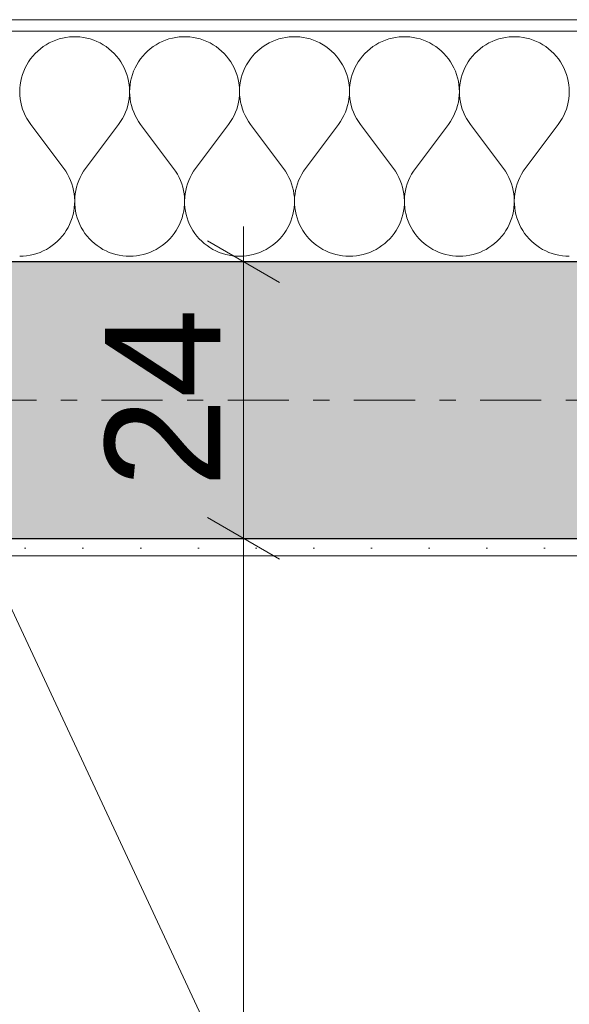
# Model space of a CAD drawing. Extents: x 100 to 2982, y 37 to 2050.
# Tile 101 of 130: x 1293 to 1341, y 1737 to 1823. Entities that reach past the tile are written whole.
import ezdxf
from ezdxf.xclip import XClip

# ---------------------------------------------------------------- set-up
doc = ezdxf.new("R2010")
doc.units = 0
doc.header["$MEASUREMENT"] = 0
doc.header["$XCLIPFRAME"] = 0
doc.linetypes.add('Przerywana podwójnie', pattern=[54.680554, 26.458333, -10.583333, 7.055556, -10.583333])
for name, color, linetype in [('299-A Wymiary Opisy', 7, 'Continuous'), ('330-W Wyposażenie', 7, 'Continuous'), ('410-K Osie', 7, 'Continuous'), ('420-K Ściany', 7, 'Continuous'), ('820-G Rysunki Obrazki', 7, 'Continuous')]:
    doc.layers.add(name, color=color, linetype=linetype)
doc.styles.add('STYL_AUTOMATYCZNY_7', font='arial.ttf')
pattern_1 = [(0, (-18316.349, -206.5255), (0, 8.660254), [0, -5]), (0, (-18313.849, -202.195), (0, 8.660254), [0, -5])]

# ---------------------------------------------------------------- blocks, each defined once
blk = doc.blocks.new('*X24')
at = {"layer": '420-K Ściany', "color": 174, "linetype": 'Continuous', "lineweight": 5, "ltscale": 0.2}
for p, q in [((1297.479, 1821.011), (1297.176, 1820.972)), ((1297.784, 1821.03), (1297.479, 1821.011)), ((1298.09, 1821.03), (1297.784, 1821.03)), ((1298.395, 1821.011), (1298.09, 1821.03)), ((1298.698, 1820.972), (1298.395, 1821.011)), ((1307.003, 1821.011), (1306.7, 1820.972)), ((1307.308, 1821.03), (1307.003, 1821.011)), ((1307.613, 1821.03), (1307.308, 1821.03)), ((1307.918, 1821.011), (1307.613, 1821.03)), ((1308.221, 1820.972), (1307.918, 1821.011)), ((1316.527, 1821.011), (1316.224, 1820.972)), ((1316.832, 1821.03), (1316.527, 1821.011)), ((1317.137, 1821.03), (1316.832, 1821.03)), ((1317.442, 1821.011), (1317.137, 1821.03)), ((1317.745, 1820.972), (1317.442, 1821.011)), ((1326.051, 1821.011), (1325.747, 1820.972)), ((1326.355, 1821.03), (1326.051, 1821.011)), ((1326.661, 1821.03), (1326.355, 1821.03)), ((1326.966, 1821.011), (1326.661, 1821.03)), ((1327.269, 1820.972), (1326.966, 1821.011)), ((1335.574, 1821.011), (1335.271, 1820.972)), ((1335.879, 1821.03), (1335.574, 1821.011)), ((1336.185, 1821.03), (1335.879, 1821.03)), ((1336.49, 1821.011), (1336.185, 1821.03)), ((1336.793, 1820.972), (1336.49, 1821.011)), ((1295.21, 1820.175), (1294.965, 1819.992)), ((1295.466, 1820.341), (1295.21, 1820.175)), ((1295.732, 1820.492), (1295.466, 1820.341)), ((1296.007, 1820.624), (1295.732, 1820.492)), ((1296.291, 1820.739), (1296.007, 1820.624)), ((1296.581, 1820.835), (1296.291, 1820.739)), ((1296.876, 1820.913), (1296.581, 1820.835)), ((1297.176, 1820.972), (1296.876, 1820.913)), ((1298.998, 1820.913), (1298.698, 1820.972)), ((1299.293, 1820.835), (1298.998, 1820.913)), ((1299.583, 1820.739), (1299.293, 1820.835)), ((1299.866, 1820.624), (1299.583, 1820.739)), ((1300.142, 1820.492), (1299.866, 1820.624)), ((1300.408, 1820.341), (1300.142, 1820.492)), ((1300.664, 1820.175), (1300.408, 1820.341)), ((1300.909, 1819.992), (1300.664, 1820.175)), ((1304.734, 1820.175), (1304.489, 1819.992)), ((1304.99, 1820.341), (1304.734, 1820.175)), ((1305.256, 1820.492), (1304.99, 1820.341)), ((1305.531, 1820.624), (1305.256, 1820.492)), ((1305.814, 1820.739), (1305.531, 1820.624)), ((1306.104, 1820.835), (1305.814, 1820.739)), ((1306.4, 1820.913), (1306.104, 1820.835)), ((1306.7, 1820.972), (1306.4, 1820.913)), ((1308.521, 1820.913), (1308.221, 1820.972)), ((1308.817, 1820.835), (1308.521, 1820.913)), ((1309.107, 1820.739), (1308.817, 1820.835)), ((1309.39, 1820.624), (1309.107, 1820.739)), ((1309.665, 1820.492), (1309.39, 1820.624)), ((1309.932, 1820.341), (1309.665, 1820.492)), ((1310.188, 1820.175), (1309.932, 1820.341)), ((1310.432, 1819.992), (1310.188, 1820.175)), ((1314.258, 1820.175), (1314.013, 1819.992)), ((1314.514, 1820.341), (1314.258, 1820.175)), ((1314.78, 1820.492), (1314.514, 1820.341)), ((1315.055, 1820.624), (1314.78, 1820.492)), ((1315.338, 1820.739), (1315.055, 1820.624)), ((1315.628, 1820.835), (1315.338, 1820.739)), ((1315.924, 1820.913), (1315.628, 1820.835)), ((1316.224, 1820.972), (1315.924, 1820.913)), ((1318.045, 1820.913), (1317.745, 1820.972)), ((1318.341, 1820.835), (1318.045, 1820.913)), ((1318.631, 1820.739), (1318.341, 1820.835)), ((1318.914, 1820.624), (1318.631, 1820.739)), ((1319.189, 1820.492), (1318.914, 1820.624)), ((1319.455, 1820.341), (1319.189, 1820.492)), ((1319.711, 1820.175), (1319.455, 1820.341)), ((1319.956, 1819.992), (1319.711, 1820.175)), ((1323.781, 1820.175), (1323.537, 1819.992)), ((1324.037, 1820.341), (1323.781, 1820.175)), ((1324.304, 1820.492), (1324.037, 1820.341)), ((1324.579, 1820.624), (1324.304, 1820.492)), ((1324.862, 1820.739), (1324.579, 1820.624)), ((1325.152, 1820.835), (1324.862, 1820.739)), ((1325.448, 1820.913), (1325.152, 1820.835)), ((1325.747, 1820.972), (1325.448, 1820.913)), ((1327.569, 1820.913), (1327.269, 1820.972)), ((1327.865, 1820.835), (1327.569, 1820.913)), ((1328.155, 1820.739), (1327.865, 1820.835)), ((1328.438, 1820.624), (1328.155, 1820.739)), ((1328.713, 1820.492), (1328.438, 1820.624)), ((1328.979, 1820.341), (1328.713, 1820.492)), ((1329.235, 1820.175), (1328.979, 1820.341)), ((1329.48, 1819.992), (1329.235, 1820.175)), ((1333.305, 1820.175), (1333.06, 1819.992)), ((1333.561, 1820.341), (1333.305, 1820.175)), ((1333.827, 1820.492), (1333.561, 1820.341)), ((1334.103, 1820.624), (1333.827, 1820.492)), ((1334.386, 1820.739), (1334.103, 1820.624)), ((1334.676, 1820.835), (1334.386, 1820.739)), ((1334.971, 1820.913), (1334.676, 1820.835)), ((1335.271, 1820.972), (1334.971, 1820.913)), ((1337.093, 1820.913), (1336.793, 1820.972)), ((1337.388, 1820.835), (1337.093, 1820.913)), ((1337.678, 1820.739), (1337.388, 1820.835)), ((1337.962, 1820.624), (1337.678, 1820.739)), ((1338.237, 1820.492), (1337.962, 1820.624)), ((1338.503, 1820.341), (1338.237, 1820.492)), ((1338.759, 1820.175), (1338.503, 1820.341)), ((1339.004, 1819.992), (1338.759, 1820.175)), ((1294.308, 1819.354), (1294.118, 1819.115)), ((1294.513, 1819.581), (1294.308, 1819.354)), ((1294.733, 1819.793), (1294.513, 1819.581)), ((1294.965, 1819.992), (1294.733, 1819.793)), ((1301.141, 1819.793), (1300.909, 1819.992)), ((1301.36, 1819.581), (1301.141, 1819.793)), ((1301.566, 1819.354), (1301.36, 1819.581)), ((1301.756, 1819.115), (1301.566, 1819.354)), ((1303.832, 1819.354), (1303.642, 1819.115)), ((1304.037, 1819.581), (1303.832, 1819.354)), ((1304.256, 1819.793), (1304.037, 1819.581)), ((1304.489, 1819.992), (1304.256, 1819.793)), ((1310.665, 1819.793), (1310.432, 1819.992)), ((1310.884, 1819.581), (1310.665, 1819.793)), ((1311.089, 1819.354), (1310.884, 1819.581)), ((1311.28, 1819.115), (1311.089, 1819.354)), ((1313.356, 1819.354), (1313.165, 1819.115)), ((1313.561, 1819.581), (1313.356, 1819.354)), ((1313.78, 1819.793), (1313.561, 1819.581)), ((1314.013, 1819.992), (1313.78, 1819.793)), ((1320.189, 1819.793), (1319.956, 1819.992)), ((1320.408, 1819.581), (1320.189, 1819.793)), ((1320.613, 1819.354), (1320.408, 1819.581)), ((1320.804, 1819.115), (1320.613, 1819.354)), ((1322.88, 1819.354), (1322.689, 1819.115)), ((1323.085, 1819.581), (1322.88, 1819.354)), ((1323.304, 1819.793), (1323.085, 1819.581)), ((1323.537, 1819.992), (1323.304, 1819.793)), ((1329.712, 1819.793), (1329.48, 1819.992)), ((1329.932, 1819.581), (1329.712, 1819.793)), ((1330.137, 1819.354), (1329.932, 1819.581)), ((1330.327, 1819.115), (1330.137, 1819.354)), ((1332.403, 1819.354), (1332.213, 1819.115)), ((1332.609, 1819.581), (1332.403, 1819.354)), ((1332.828, 1819.793), (1332.609, 1819.581)), ((1333.06, 1819.992), (1332.828, 1819.793)), ((1339.236, 1819.793), (1339.004, 1819.992)), ((1339.456, 1819.581), (1339.236, 1819.793)), ((1339.661, 1819.354), (1339.456, 1819.581)), ((1339.851, 1819.115), (1339.661, 1819.354)), ((1293.785, 1818.603), (1293.644, 1818.332)), ((1293.943, 1818.864), (1293.785, 1818.603)), ((1294.118, 1819.115), (1293.943, 1818.864)), ((1301.931, 1818.864), (1301.756, 1819.115)), ((1302.089, 1818.603), (1301.931, 1818.864)), ((1302.23, 1818.332), (1302.089, 1818.603)), ((1303.309, 1818.603), (1303.168, 1818.332)), ((1303.467, 1818.864), (1303.309, 1818.603)), ((1303.642, 1819.115), (1303.467, 1818.864)), ((1311.454, 1818.864), (1311.28, 1819.115)), ((1311.612, 1818.603), (1311.454, 1818.864)), ((1311.753, 1818.332), (1311.612, 1818.603)), ((1312.833, 1818.603), (1312.692, 1818.332)), ((1312.991, 1818.864), (1312.833, 1818.603)), ((1313.165, 1819.115), (1312.991, 1818.864)), ((1320.978, 1818.864), (1320.804, 1819.115)), ((1321.136, 1818.603), (1320.978, 1818.864)), ((1321.277, 1818.332), (1321.136, 1818.603)), ((1322.357, 1818.603), (1322.215, 1818.332)), ((1322.515, 1818.864), (1322.357, 1818.603)), ((1322.689, 1819.115), (1322.515, 1818.864)), ((1330.502, 1818.864), (1330.327, 1819.115)), ((1330.66, 1818.603), (1330.502, 1818.864)), ((1330.801, 1818.332), (1330.66, 1818.603)), ((1331.88, 1818.603), (1331.739, 1818.332)), ((1332.038, 1818.864), (1331.88, 1818.603)), ((1332.213, 1819.115), (1332.038, 1818.864)), ((1340.026, 1818.864), (1339.851, 1819.115)), ((1340.184, 1818.603), (1340.026, 1818.864)), ((1340.325, 1818.332), (1340.184, 1818.603)), ((1293.416, 1817.765), (1293.329, 1817.472)), ((1293.521, 1818.052), (1293.416, 1817.765)), ((1293.644, 1818.332), (1293.521, 1818.052)), ((1302.353, 1818.052), (1302.23, 1818.332)), ((1302.458, 1817.765), (1302.353, 1818.052)), ((1302.545, 1817.472), (1302.458, 1817.765)), ((1302.939, 1817.765), (1302.853, 1817.472)), ((1303.045, 1818.052), (1302.939, 1817.765)), ((1303.168, 1818.332), (1303.045, 1818.052)), ((1311.877, 1818.052), (1311.753, 1818.332)), ((1311.982, 1817.765), (1311.877, 1818.052)), ((1312.069, 1817.472), (1311.982, 1817.765)), ((1312.463, 1817.765), (1312.377, 1817.472)), ((1312.568, 1818.052), (1312.463, 1817.765)), ((1312.692, 1818.332), (1312.568, 1818.052)), ((1321.401, 1818.052), (1321.277, 1818.332)), ((1321.506, 1817.765), (1321.401, 1818.052)), ((1321.592, 1817.472), (1321.506, 1817.765)), ((1321.987, 1817.765), (1321.9, 1817.472)), ((1322.092, 1818.052), (1321.987, 1817.765)), ((1322.215, 1818.332), (1322.092, 1818.052)), ((1330.924, 1818.052), (1330.801, 1818.332)), ((1331.03, 1817.765), (1330.924, 1818.052)), ((1331.116, 1817.472), (1331.03, 1817.765)), ((1331.511, 1817.765), (1331.424, 1817.472)), ((1331.616, 1818.052), (1331.511, 1817.765)), ((1331.739, 1818.332), (1331.616, 1818.052)), ((1340.448, 1818.052), (1340.325, 1818.332)), ((1340.553, 1817.765), (1340.448, 1818.052)), ((1340.64, 1817.472), (1340.553, 1817.765)), ((1293.213, 1816.872), (1293.184, 1816.568)), ((1293.261, 1817.174), (1293.213, 1816.872)), ((1293.329, 1817.472), (1293.261, 1817.174)), ((1302.612, 1817.174), (1302.545, 1817.472)), ((1302.661, 1816.872), (1302.612, 1817.174)), ((1302.689, 1816.568), (1302.661, 1816.872)), ((1302.737, 1816.872), (1302.708, 1816.568)), ((1302.785, 1817.174), (1302.737, 1816.872)), ((1302.853, 1817.472), (1302.785, 1817.174)), ((1312.136, 1817.174), (1312.069, 1817.472)), ((1312.184, 1816.872), (1312.136, 1817.174)), ((1312.213, 1816.568), (1312.184, 1816.872)), ((1312.261, 1816.872), (1312.232, 1816.568)), ((1312.309, 1817.174), (1312.261, 1816.872)), ((1312.377, 1817.472), (1312.309, 1817.174)), ((1321.66, 1817.174), (1321.592, 1817.472)), ((1321.708, 1816.872), (1321.66, 1817.174)), ((1321.737, 1816.568), (1321.708, 1816.872)), ((1321.785, 1816.872), (1321.756, 1816.568)), ((1321.833, 1817.174), (1321.785, 1816.872)), ((1321.9, 1817.472), (1321.833, 1817.174)), ((1331.184, 1817.174), (1331.116, 1817.472)), ((1331.232, 1816.872), (1331.184, 1817.174)), ((1331.261, 1816.568), (1331.232, 1816.872)), ((1331.308, 1816.872), (1331.279, 1816.568)), ((1331.357, 1817.174), (1331.308, 1816.872)), ((1331.424, 1817.472), (1331.357, 1817.174)), ((1340.708, 1817.174), (1340.64, 1817.472)), ((1340.756, 1816.872), (1340.708, 1817.174)), ((1340.785, 1816.568), (1340.756, 1816.872)), ((1293.184, 1816.568), (1293.175, 1816.263)), ((1293.175, 1816.263), (1293.185, 1815.957)), ((1293.185, 1815.957), (1293.215, 1815.653)), ((1302.659, 1815.653), (1302.688, 1815.957)), ((1302.688, 1815.957), (1302.699, 1816.263)), ((1302.699, 1816.263), (1302.689, 1816.568)), ((1302.708, 1816.568), (1302.699, 1816.263)), ((1302.699, 1816.263), (1302.709, 1815.957)), ((1302.709, 1815.957), (1302.739, 1815.653)), ((1312.182, 1815.653), (1312.212, 1815.957)), ((1312.212, 1815.957), (1312.223, 1816.263)), ((1312.223, 1816.263), (1312.213, 1816.568)), ((1312.232, 1816.568), (1312.223, 1816.263)), ((1312.223, 1816.263), (1312.233, 1815.957)), ((1312.233, 1815.957), (1312.263, 1815.653)), ((1321.706, 1815.653), (1321.736, 1815.957)), ((1321.736, 1815.957), (1321.746, 1816.263)), ((1321.746, 1816.263), (1321.737, 1816.568)), ((1321.756, 1816.568), (1321.746, 1816.263)), ((1321.746, 1816.263), (1321.757, 1815.957)), ((1321.757, 1815.957), (1321.787, 1815.653)), ((1331.23, 1815.653), (1331.26, 1815.957)), ((1331.26, 1815.957), (1331.27, 1816.263)), ((1331.27, 1816.263), (1331.261, 1816.568)), ((1331.279, 1816.568), (1331.27, 1816.263)), ((1331.27, 1816.263), (1331.281, 1815.957)), ((1331.281, 1815.957), (1331.31, 1815.653)), ((1340.754, 1815.653), (1340.784, 1815.957)), ((1340.784, 1815.957), (1340.794, 1816.263)), ((1340.794, 1816.263), (1340.785, 1816.568)), ((1293.215, 1815.653), (1293.264, 1815.352)), ((1293.264, 1815.352), (1293.333, 1815.054)), ((1293.333, 1815.054), (1293.421, 1814.761)), ((1302.453, 1814.761), (1302.541, 1815.054)), ((1302.541, 1815.054), (1302.609, 1815.352)), ((1302.609, 1815.352), (1302.659, 1815.653)), ((1302.739, 1815.653), (1302.788, 1815.352)), ((1302.788, 1815.352), (1302.857, 1815.054)), ((1302.857, 1815.054), (1302.944, 1814.761)), ((1311.977, 1814.761), (1312.064, 1815.054)), ((1312.064, 1815.054), (1312.133, 1815.352)), ((1312.133, 1815.352), (1312.182, 1815.653)), ((1312.263, 1815.653), (1312.312, 1815.352)), ((1312.312, 1815.352), (1312.381, 1815.054)), ((1312.381, 1815.054), (1312.468, 1814.761)), ((1321.501, 1814.761), (1321.588, 1815.054)), ((1321.588, 1815.054), (1321.657, 1815.352)), ((1321.657, 1815.352), (1321.706, 1815.653)), ((1321.787, 1815.653), (1321.836, 1815.352)), ((1321.836, 1815.352), (1321.904, 1815.054)), ((1321.904, 1815.054), (1321.992, 1814.761)), ((1331.025, 1814.761), (1331.112, 1815.054)), ((1331.112, 1815.054), (1331.181, 1815.352)), ((1331.181, 1815.352), (1331.23, 1815.653)), ((1331.31, 1815.653), (1331.36, 1815.352)), ((1331.36, 1815.352), (1331.428, 1815.054)), ((1331.428, 1815.054), (1331.516, 1814.761)), ((1340.548, 1814.761), (1340.636, 1815.054)), ((1340.636, 1815.054), (1340.704, 1815.352)), ((1340.704, 1815.352), (1340.754, 1815.653)), ((1293.421, 1814.761), (1293.527, 1814.475)), ((1293.527, 1814.475), (1293.651, 1814.195)), ((1293.651, 1814.195), (1293.793, 1813.925)), ((1302.081, 1813.925), (1302.223, 1814.195)), ((1302.223, 1814.195), (1302.347, 1814.475)), ((1302.347, 1814.475), (1302.453, 1814.761)), ((1302.944, 1814.761), (1303.051, 1814.475)), ((1303.051, 1814.475), (1303.175, 1814.195)), ((1303.175, 1814.195), (1303.317, 1813.925)), ((1311.605, 1813.925), (1311.747, 1814.195)), ((1311.747, 1814.195), (1311.871, 1814.475)), ((1311.871, 1814.475), (1311.977, 1814.761)), ((1312.468, 1814.761), (1312.574, 1814.475)), ((1312.574, 1814.475), (1312.699, 1814.195)), ((1312.699, 1814.195), (1312.841, 1813.925)), ((1321.128, 1813.925), (1321.27, 1814.195)), ((1321.27, 1814.195), (1321.395, 1814.475)), ((1321.395, 1814.475), (1321.501, 1814.761)), ((1321.992, 1814.761), (1322.098, 1814.475)), ((1322.098, 1814.475), (1322.222, 1814.195)), ((1322.222, 1814.195), (1322.364, 1813.925)), ((1330.652, 1813.925), (1330.794, 1814.195)), ((1330.794, 1814.195), (1330.918, 1814.475)), ((1330.918, 1814.475), (1331.025, 1814.761)), ((1331.516, 1814.761), (1331.622, 1814.475)), ((1331.622, 1814.475), (1331.746, 1814.195)), ((1331.746, 1814.195), (1331.888, 1813.925)), ((1340.176, 1813.925), (1340.318, 1814.195)), ((1340.318, 1814.195), (1340.442, 1814.475)), ((1340.442, 1814.475), (1340.548, 1814.761)), ((1293.793, 1813.925), (1293.952, 1813.664)), ((1293.952, 1813.664), (1294.127, 1813.414)), ((1294.127, 1813.414), (1296.984, 1809.604)), ((1301.746, 1813.414), (1298.889, 1809.604)), ((1301.746, 1813.414), (1301.922, 1813.664)), ((1301.922, 1813.664), (1302.081, 1813.925)), ((1303.317, 1813.925), (1303.476, 1813.664)), ((1303.476, 1813.664), (1303.651, 1813.414)), ((1303.651, 1813.414), (1306.508, 1809.604)), ((1311.27, 1813.414), (1308.413, 1809.604)), ((1311.27, 1813.414), (1311.446, 1813.664)), ((1311.446, 1813.664), (1311.605, 1813.925)), ((1312.841, 1813.925), (1313, 1813.664)), ((1313, 1813.664), (1313.175, 1813.414)), ((1313.175, 1813.414), (1316.032, 1809.604)), ((1320.794, 1813.414), (1317.937, 1809.604)), ((1320.794, 1813.414), (1320.969, 1813.664)), ((1320.969, 1813.664), (1321.128, 1813.925)), ((1322.364, 1813.925), (1322.523, 1813.664)), ((1322.523, 1813.664), (1322.699, 1813.414)), ((1322.699, 1813.414), (1325.556, 1809.604)), ((1330.318, 1813.414), (1327.461, 1809.604)), ((1330.318, 1813.414), (1330.493, 1813.664)), ((1330.493, 1813.664), (1330.652, 1813.925)), ((1331.888, 1813.925), (1332.047, 1813.664)), ((1332.047, 1813.664), (1332.223, 1813.414)), ((1332.223, 1813.414), (1335.08, 1809.604)), ((1339.842, 1813.414), (1336.984, 1809.604)), ((1339.842, 1813.414), (1340.017, 1813.664)), ((1340.017, 1813.664), (1340.176, 1813.925)), ((1297.157, 1809.358), (1296.984, 1809.604)), ((1297.315, 1809.101), (1297.157, 1809.358)), ((1297.455, 1808.834), (1297.315, 1809.101)), ((1298.559, 1809.101), (1298.419, 1808.834)), ((1298.716, 1809.358), (1298.559, 1809.101)), ((1298.889, 1809.604), (1298.716, 1809.358)), ((1306.681, 1809.358), (1306.508, 1809.604)), ((1306.838, 1809.101), (1306.681, 1809.358)), ((1306.979, 1808.834), (1306.838, 1809.101)), ((1308.083, 1809.101), (1307.942, 1808.834)), ((1308.24, 1809.358), (1308.083, 1809.101)), ((1308.413, 1809.604), (1308.24, 1809.358)), ((1316.205, 1809.358), (1316.032, 1809.604)), ((1316.362, 1809.101), (1316.205, 1809.358)), ((1316.503, 1808.834), (1316.362, 1809.101)), ((1317.607, 1809.101), (1317.466, 1808.834)), ((1317.764, 1809.358), (1317.607, 1809.101)), ((1317.937, 1809.604), (1317.764, 1809.358)), ((1325.729, 1809.358), (1325.556, 1809.604)), ((1325.886, 1809.101), (1325.729, 1809.358)), ((1326.027, 1808.834), (1325.886, 1809.101)), ((1327.131, 1809.101), (1326.99, 1808.834)), ((1327.288, 1809.358), (1327.131, 1809.101)), ((1327.461, 1809.604), (1327.288, 1809.358)), ((1335.253, 1809.358), (1335.08, 1809.604)), ((1335.41, 1809.101), (1335.253, 1809.358)), ((1335.55, 1808.834), (1335.41, 1809.101)), ((1336.654, 1809.101), (1336.514, 1808.834)), ((1336.811, 1809.358), (1336.654, 1809.101)), ((1336.984, 1809.604), (1336.811, 1809.358)), ((1297.578, 1808.559), (1297.455, 1808.834)), ((1297.684, 1808.277), (1297.578, 1808.559)), ((1297.772, 1807.989), (1297.684, 1808.277)), ((1298.189, 1808.277), (1298.102, 1807.989)), ((1298.295, 1808.559), (1298.189, 1808.277)), ((1298.419, 1808.834), (1298.295, 1808.559)), ((1307.102, 1808.559), (1306.979, 1808.834)), ((1307.208, 1808.277), (1307.102, 1808.559)), ((1307.296, 1807.989), (1307.208, 1808.277)), ((1307.713, 1808.277), (1307.626, 1807.989)), ((1307.819, 1808.559), (1307.713, 1808.277)), ((1307.942, 1808.834), (1307.819, 1808.559)), ((1316.626, 1808.559), (1316.503, 1808.834)), ((1316.732, 1808.277), (1316.626, 1808.559)), ((1316.82, 1807.989), (1316.732, 1808.277)), ((1317.237, 1808.277), (1317.149, 1807.989)), ((1317.343, 1808.559), (1317.237, 1808.277)), ((1317.466, 1808.834), (1317.343, 1808.559)), ((1326.15, 1808.559), (1326.027, 1808.834)), ((1326.256, 1808.277), (1326.15, 1808.559)), ((1326.343, 1807.989), (1326.256, 1808.277)), ((1326.761, 1808.277), (1326.673, 1807.989)), ((1326.867, 1808.559), (1326.761, 1808.277)), ((1326.99, 1808.834), (1326.867, 1808.559)), ((1335.674, 1808.559), (1335.55, 1808.834)), ((1335.779, 1808.277), (1335.674, 1808.559)), ((1335.867, 1807.989), (1335.779, 1808.277)), ((1336.285, 1808.277), (1336.197, 1807.989)), ((1336.39, 1808.559), (1336.285, 1808.277)), ((1336.514, 1808.834), (1336.39, 1808.559)), ((1297.841, 1807.696), (1297.772, 1807.989)), ((1297.892, 1807.399), (1297.841, 1807.696)), ((1297.924, 1807.1), (1297.892, 1807.399)), ((1297.982, 1807.399), (1297.95, 1807.1)), ((1298.032, 1807.696), (1297.982, 1807.399)), ((1298.102, 1807.989), (1298.032, 1807.696)), ((1307.365, 1807.696), (1307.296, 1807.989)), ((1307.416, 1807.399), (1307.365, 1807.696)), ((1307.448, 1807.1), (1307.416, 1807.399)), ((1307.506, 1807.399), (1307.474, 1807.1)), ((1307.556, 1807.696), (1307.506, 1807.399)), ((1307.626, 1807.989), (1307.556, 1807.696)), ((1316.889, 1807.696), (1316.82, 1807.989)), ((1316.94, 1807.399), (1316.889, 1807.696)), ((1316.971, 1807.1), (1316.94, 1807.399)), ((1317.029, 1807.399), (1316.998, 1807.1)), ((1317.08, 1807.696), (1317.029, 1807.399)), ((1317.149, 1807.989), (1317.08, 1807.696)), ((1326.413, 1807.696), (1326.343, 1807.989)), ((1326.463, 1807.399), (1326.413, 1807.696)), ((1326.495, 1807.1), (1326.463, 1807.399)), ((1326.553, 1807.399), (1326.521, 1807.1)), ((1326.604, 1807.696), (1326.553, 1807.399)), ((1326.673, 1807.989), (1326.604, 1807.696)), ((1335.937, 1807.696), (1335.867, 1807.989)), ((1335.987, 1807.399), (1335.937, 1807.696)), ((1336.019, 1807.1), (1335.987, 1807.399)), ((1336.077, 1807.399), (1336.045, 1807.1)), ((1336.128, 1807.696), (1336.077, 1807.399)), ((1336.197, 1807.989), (1336.128, 1807.696)), ((1297.905, 1806.197), (1297.93, 1806.497)), ((1297.937, 1806.799), (1297.924, 1807.1)), ((1297.93, 1806.497), (1297.937, 1806.799)), ((1297.95, 1807.1), (1297.937, 1806.799)), ((1297.937, 1806.799), (1297.943, 1806.497)), ((1297.943, 1806.497), (1297.969, 1806.197)), ((1307.429, 1806.197), (1307.454, 1806.497)), ((1307.46, 1806.799), (1307.448, 1807.1)), ((1307.454, 1806.497), (1307.46, 1806.799)), ((1307.474, 1807.1), (1307.461, 1806.799)), ((1307.461, 1806.799), (1307.467, 1806.497)), ((1307.467, 1806.497), (1307.492, 1806.197)), ((1316.953, 1806.197), (1316.978, 1806.497)), ((1316.984, 1806.799), (1316.971, 1807.1)), ((1316.978, 1806.497), (1316.984, 1806.799)), ((1316.998, 1807.1), (1316.985, 1806.799)), ((1316.985, 1806.799), (1316.991, 1806.497)), ((1316.991, 1806.497), (1317.016, 1806.197)), ((1326.476, 1806.197), (1326.502, 1806.497)), ((1326.508, 1806.799), (1326.495, 1807.1)), ((1326.502, 1806.497), (1326.508, 1806.799)), ((1326.521, 1807.1), (1326.509, 1806.799)), ((1326.509, 1806.799), (1326.515, 1806.497)), ((1326.515, 1806.497), (1326.54, 1806.197)), ((1336, 1806.197), (1336.026, 1806.497)), ((1336.032, 1806.799), (1336.019, 1807.1)), ((1336.026, 1806.497), (1336.032, 1806.799)), ((1336.045, 1807.1), (1336.032, 1806.799)), ((1336.032, 1806.799), (1336.039, 1806.497)), ((1336.039, 1806.497), (1336.064, 1806.197)), ((1297.798, 1805.605), (1297.861, 1805.899)), ((1297.861, 1805.899), (1297.905, 1806.197)), ((1297.969, 1806.197), (1298.013, 1805.899)), ((1298.013, 1805.899), (1298.076, 1805.605)), ((1307.322, 1805.605), (1307.385, 1805.899)), ((1307.385, 1805.899), (1307.429, 1806.197)), ((1307.492, 1806.197), (1307.537, 1805.899)), ((1307.537, 1805.899), (1307.6, 1805.605)), ((1316.845, 1805.605), (1316.908, 1805.899)), ((1316.908, 1805.899), (1316.953, 1806.197)), ((1317.016, 1806.197), (1317.061, 1805.899)), ((1317.061, 1805.899), (1317.123, 1805.605)), ((1326.369, 1805.605), (1326.432, 1805.899)), ((1326.432, 1805.899), (1326.476, 1806.197)), ((1326.54, 1806.197), (1326.584, 1805.899)), ((1326.584, 1805.899), (1326.647, 1805.605)), ((1335.893, 1805.605), (1335.956, 1805.899)), ((1335.956, 1805.899), (1336, 1806.197)), ((1336.064, 1806.197), (1336.108, 1805.899)), ((1336.108, 1805.899), (1336.171, 1805.605)), ((1297.365, 1804.484), (1297.499, 1804.753)), ((1297.499, 1804.753), (1297.617, 1805.031)), ((1297.617, 1805.031), (1297.716, 1805.315)), ((1297.716, 1805.315), (1297.798, 1805.605)), ((1298.076, 1805.605), (1298.157, 1805.315)), ((1298.157, 1805.315), (1298.257, 1805.031)), ((1298.257, 1805.031), (1298.374, 1804.753)), ((1298.374, 1804.753), (1298.509, 1804.484)), ((1306.888, 1804.484), (1307.023, 1804.753)), ((1307.023, 1804.753), (1307.141, 1805.031)), ((1307.141, 1805.031), (1307.24, 1805.315)), ((1307.24, 1805.315), (1307.322, 1805.605)), ((1307.6, 1805.605), (1307.681, 1805.315)), ((1307.681, 1805.315), (1307.781, 1805.031)), ((1307.781, 1805.031), (1307.898, 1804.753)), ((1307.898, 1804.753), (1308.033, 1804.484)), ((1316.412, 1804.484), (1316.547, 1804.753)), ((1316.547, 1804.753), (1316.664, 1805.031)), ((1316.664, 1805.031), (1316.764, 1805.315)), ((1316.764, 1805.315), (1316.845, 1805.605)), ((1317.123, 1805.605), (1317.205, 1805.315)), ((1317.205, 1805.315), (1317.305, 1805.031)), ((1317.305, 1805.031), (1317.422, 1804.753)), ((1317.422, 1804.753), (1317.557, 1804.484)), ((1325.936, 1804.484), (1326.071, 1804.753)), ((1326.071, 1804.753), (1326.188, 1805.031)), ((1326.188, 1805.031), (1326.288, 1805.315)), ((1326.288, 1805.315), (1326.369, 1805.605)), ((1326.647, 1805.605), (1326.729, 1805.315)), ((1326.729, 1805.315), (1326.828, 1805.031)), ((1326.828, 1805.031), (1326.946, 1804.753)), ((1326.946, 1804.753), (1327.08, 1804.484)), ((1335.46, 1804.484), (1335.595, 1804.753)), ((1335.595, 1804.753), (1335.712, 1805.031)), ((1335.712, 1805.031), (1335.812, 1805.315)), ((1335.812, 1805.315), (1335.893, 1805.605)), ((1336.171, 1805.605), (1336.253, 1805.315)), ((1336.253, 1805.315), (1336.352, 1805.031)), ((1336.352, 1805.031), (1336.47, 1804.753)), ((1336.47, 1804.753), (1336.604, 1804.484)), ((1296.862, 1803.734), (1297.046, 1803.973)), ((1297.046, 1803.973), (1297.213, 1804.223)), ((1297.213, 1804.223), (1297.365, 1804.484)), ((1298.509, 1804.484), (1298.661, 1804.223)), ((1298.661, 1804.223), (1298.828, 1803.973)), ((1298.828, 1803.973), (1299.011, 1803.734)), ((1306.386, 1803.734), (1306.569, 1803.973)), ((1306.569, 1803.973), (1306.737, 1804.223)), ((1306.737, 1804.223), (1306.888, 1804.484)), ((1308.033, 1804.484), (1308.184, 1804.223)), ((1308.184, 1804.223), (1308.352, 1803.973)), ((1308.352, 1803.973), (1308.535, 1803.734)), ((1315.91, 1803.734), (1316.093, 1803.973)), ((1316.093, 1803.973), (1316.261, 1804.223)), ((1316.261, 1804.223), (1316.412, 1804.484)), ((1317.557, 1804.484), (1317.708, 1804.223)), ((1317.708, 1804.223), (1317.876, 1803.973)), ((1317.876, 1803.973), (1318.059, 1803.734)), ((1325.434, 1803.734), (1325.617, 1803.973)), ((1325.617, 1803.973), (1325.785, 1804.223)), ((1325.785, 1804.223), (1325.936, 1804.484)), ((1327.08, 1804.484), (1327.232, 1804.223)), ((1327.232, 1804.223), (1327.4, 1803.973)), ((1327.4, 1803.973), (1327.583, 1803.734)), ((1334.958, 1803.734), (1335.141, 1803.973)), ((1335.141, 1803.973), (1335.308, 1804.223)), ((1335.308, 1804.223), (1335.46, 1804.484)), ((1336.604, 1804.484), (1336.756, 1804.223)), ((1336.756, 1804.223), (1336.923, 1803.973)), ((1336.923, 1803.973), (1337.107, 1803.734)), ((1295.991, 1802.907), (1296.228, 1803.092)), ((1296.228, 1803.092), (1296.453, 1803.293)), ((1296.453, 1803.293), (1296.665, 1803.507)), ((1296.665, 1803.507), (1296.862, 1803.734)), ((1299.011, 1803.734), (1299.209, 1803.507)), ((1299.209, 1803.507), (1299.421, 1803.293)), ((1299.421, 1803.293), (1299.646, 1803.092)), ((1299.646, 1803.092), (1299.883, 1802.907)), ((1305.514, 1802.907), (1305.752, 1803.092)), ((1305.752, 1803.092), (1305.977, 1803.293)), ((1305.977, 1803.293), (1306.188, 1803.507)), ((1306.188, 1803.507), (1306.386, 1803.734)), ((1308.535, 1803.734), (1308.733, 1803.507)), ((1308.733, 1803.507), (1308.945, 1803.293)), ((1308.945, 1803.293), (1309.17, 1803.092)), ((1309.17, 1803.092), (1309.407, 1802.907)), ((1315.038, 1802.907), (1315.275, 1803.092)), ((1315.275, 1803.092), (1315.5, 1803.293)), ((1315.5, 1803.293), (1315.712, 1803.507)), ((1315.712, 1803.507), (1315.91, 1803.734)), ((1318.059, 1803.734), (1318.257, 1803.507)), ((1318.257, 1803.507), (1318.469, 1803.293)), ((1318.469, 1803.293), (1318.694, 1803.092)), ((1318.694, 1803.092), (1318.931, 1802.907)), ((1324.562, 1802.907), (1324.799, 1803.092)), ((1324.799, 1803.092), (1325.024, 1803.293)), ((1325.024, 1803.293), (1325.236, 1803.507)), ((1325.236, 1803.507), (1325.434, 1803.734)), ((1327.583, 1803.734), (1327.781, 1803.507)), ((1327.781, 1803.507), (1327.992, 1803.293)), ((1327.992, 1803.293), (1328.217, 1803.092)), ((1328.217, 1803.092), (1328.455, 1802.907)), ((1334.086, 1802.907), (1334.323, 1803.092)), ((1334.323, 1803.092), (1334.548, 1803.293)), ((1334.548, 1803.293), (1334.76, 1803.507)), ((1334.76, 1803.507), (1334.958, 1803.734)), ((1337.107, 1803.734), (1337.304, 1803.507)), ((1337.304, 1803.507), (1337.516, 1803.293)), ((1337.516, 1803.293), (1337.741, 1803.092)), ((1337.741, 1803.092), (1337.978, 1802.907)), ((1294.367, 1802.137), (1294.656, 1802.221)), ((1294.656, 1802.221), (1294.939, 1802.324)), ((1294.939, 1802.324), (1295.216, 1802.444)), ((1295.216, 1802.444), (1295.483, 1802.582)), ((1295.483, 1802.582), (1295.742, 1802.736)), ((1295.742, 1802.736), (1295.991, 1802.907)), ((1299.883, 1802.907), (1300.132, 1802.736)), ((1300.132, 1802.736), (1300.39, 1802.582)), ((1300.39, 1802.582), (1300.658, 1802.444)), ((1300.658, 1802.444), (1300.934, 1802.324)), ((1300.934, 1802.324), (1301.217, 1802.221)), ((1301.217, 1802.221), (1301.507, 1802.137)), ((1303.891, 1802.137), (1304.18, 1802.221)), ((1304.18, 1802.221), (1304.463, 1802.324)), ((1304.463, 1802.324), (1304.739, 1802.444)), ((1304.739, 1802.444), (1305.007, 1802.582)), ((1305.007, 1802.582), (1305.266, 1802.736)), ((1305.266, 1802.736), (1305.514, 1802.907)), ((1309.407, 1802.907), (1309.655, 1802.736)), ((1309.655, 1802.736), (1309.914, 1802.582)), ((1309.914, 1802.582), (1310.182, 1802.444)), ((1310.182, 1802.444), (1310.458, 1802.324)), ((1310.458, 1802.324), (1310.741, 1802.221)), ((1310.741, 1802.221), (1311.03, 1802.137)), ((1313.415, 1802.137), (1313.704, 1802.221)), ((1313.704, 1802.221), (1313.987, 1802.324)), ((1313.987, 1802.324), (1314.263, 1802.444)), ((1314.263, 1802.444), (1314.531, 1802.582)), ((1314.531, 1802.582), (1314.79, 1802.736)), ((1314.79, 1802.736), (1315.038, 1802.907)), ((1318.931, 1802.907), (1319.179, 1802.736)), ((1319.179, 1802.736), (1319.438, 1802.582)), ((1319.438, 1802.582), (1319.706, 1802.444)), ((1319.706, 1802.444), (1319.982, 1802.324)), ((1319.982, 1802.324), (1320.265, 1802.221)), ((1320.265, 1802.221), (1320.554, 1802.137)), ((1322.939, 1802.137), (1323.228, 1802.221)), ((1323.228, 1802.221), (1323.511, 1802.324)), ((1323.511, 1802.324), (1323.787, 1802.444)), ((1323.787, 1802.444), (1324.055, 1802.582)), ((1324.055, 1802.582), (1324.314, 1802.736)), ((1324.314, 1802.736), (1324.562, 1802.907)), ((1328.455, 1802.907), (1328.703, 1802.736)), ((1328.703, 1802.736), (1328.962, 1802.582)), ((1328.962, 1802.582), (1329.23, 1802.444)), ((1329.23, 1802.444), (1329.506, 1802.324)), ((1329.506, 1802.324), (1329.789, 1802.221)), ((1329.789, 1802.221), (1330.078, 1802.137)), ((1332.462, 1802.137), (1332.752, 1802.221)), ((1332.752, 1802.221), (1333.035, 1802.324)), ((1333.035, 1802.324), (1333.311, 1802.444)), ((1333.311, 1802.444), (1333.579, 1802.582)), ((1333.579, 1802.582), (1333.837, 1802.736)), ((1333.837, 1802.736), (1334.086, 1802.907)), ((1337.978, 1802.907), (1338.227, 1802.736)), ((1338.227, 1802.736), (1338.485, 1802.582)), ((1338.485, 1802.582), (1338.753, 1802.444)), ((1338.753, 1802.444), (1339.03, 1802.324)), ((1339.03, 1802.324), (1339.313, 1802.221)), ((1339.313, 1802.221), (1339.602, 1802.137)), ((1293.175, 1801.985), (1293.476, 1801.995)), ((1293.476, 1801.995), (1293.776, 1802.023)), ((1293.776, 1802.023), (1294.073, 1802.071)), ((1294.073, 1802.071), (1294.367, 1802.137)), ((1301.507, 1802.137), (1301.8, 1802.071)), ((1301.8, 1802.071), (1302.098, 1802.023)), ((1302.098, 1802.023), (1302.398, 1801.995)), ((1302.398, 1801.995), (1302.699, 1801.985)), ((1302.699, 1801.985), (1303, 1801.995)), ((1303, 1801.995), (1303.3, 1802.023)), ((1303.3, 1802.023), (1303.597, 1802.071)), ((1303.597, 1802.071), (1303.891, 1802.137)), ((1311.03, 1802.137), (1311.324, 1802.071)), ((1311.324, 1802.071), (1311.622, 1802.023)), ((1311.622, 1802.023), (1311.922, 1801.995)), ((1311.922, 1801.995), (1312.223, 1801.985)), ((1312.223, 1801.985), (1312.524, 1801.995)), ((1312.524, 1801.995), (1312.823, 1802.023)), ((1312.823, 1802.023), (1313.121, 1802.071)), ((1313.121, 1802.071), (1313.415, 1802.137)), ((1320.554, 1802.137), (1320.848, 1802.071)), ((1320.848, 1802.071), (1321.145, 1802.023)), ((1321.145, 1802.023), (1321.445, 1801.995)), ((1321.445, 1801.995), (1321.746, 1801.985)), ((1321.746, 1801.985), (1322.047, 1801.995)), ((1322.047, 1801.995), (1322.347, 1802.023)), ((1322.347, 1802.023), (1322.645, 1802.071)), ((1322.645, 1802.071), (1322.939, 1802.137)), ((1330.078, 1802.137), (1330.372, 1802.071)), ((1330.372, 1802.071), (1330.669, 1802.023)), ((1330.669, 1802.023), (1330.969, 1801.995)), ((1330.969, 1801.995), (1331.27, 1801.985)), ((1331.27, 1801.985), (1331.571, 1801.995)), ((1331.571, 1801.995), (1331.871, 1802.023)), ((1331.871, 1802.023), (1332.169, 1802.071)), ((1332.169, 1802.071), (1332.462, 1802.137)), ((1339.602, 1802.137), (1339.896, 1802.071)), ((1339.896, 1802.071), (1340.193, 1802.023)), ((1340.193, 1802.023), (1340.493, 1801.995)), ((1340.493, 1801.995), (1340.794, 1801.985))]:
    blk.add_line(p, q, dxfattribs=at)
blk = doc.blocks.new('Rysunek_1_1', base_point=(-18316.349, -206.526))
at = {"layer": '420-K Ściany', "linetype": 'Continuous', "lineweight": 5}
h = blk.add_hatch(dxfattribs=at)
h.set_pattern_fill('Tynk_0001', color=176, style=0, pattern_type=2)
h.set_pattern_definition(pattern_1)
h.paths.add_polyline_path([(1420.713, 1822.509), (1288.802, 1822.509), (1288.802, 1821.509), (1420.713, 1821.509)])
at = {"layer": '420-K Ściany', "linetype": 'Continuous', "lineweight": 13}
blk.add_hatch(color=62, dxfattribs=at).paths.add_polyline_path([(1288.802, 1777.509), (1414.713, 1777.509), (1414.713, 1793.509), (1414.713, 1801.509), (1288.802, 1801.509)])
at = {"layer": '420-K Ściany', "linetype": 'Continuous', "lineweight": 5}
h = blk.add_hatch(dxfattribs=at)
h.set_pattern_fill('Tynk_0001', color=180, style=0, pattern_type=2)
h.set_pattern_definition(pattern_1)
h.paths.add_polyline_path([(1288.802, 1776.009), (1414.713, 1776.009), (1414.713, 1777.509), (1288.802, 1777.509)])
at = {"layer": '299-A Wymiary Opisy', "color": 85, "linetype": 'Continuous', "lineweight": 13, "ltscale": 0.2}
for p, q in [((1312.57, 1801.509), (1312.57, 1804.565)), ((1317.258, 1801.509), (1307.883, 1801.509)), ((1312.57, 1777.509), (1312.57, 1801.509)), ((1317.258, 1777.509), (1307.883, 1777.509)), ((1312.57, 1473.509), (1312.57, 1777.509))]:
    blk.add_line(p, q, dxfattribs=at)
at = {"layer": '299-A Wymiary Opisy', "color": 45, "linetype": 'Continuous', "lineweight": 15, "ltscale": 0.2}
for p, q in [((1315.695, 1799.705), (1309.445, 1803.313)), ((1309.445, 1779.313), (1315.695, 1775.705))]:
    blk.add_line(p, q, dxfattribs=at)
at = {"layer": '330-W Wyposażenie', "color": 4, "linetype": 'Continuous', "lineweight": 13, "ltscale": 0.2}
blk.add_line((1290.302, 1776.009), (1360.302, 1626.009), dxfattribs=at)
at = {"layer": '330-W Wyposażenie', "color": 4, "linetype": 'Continuous', "lineweight": 13, "ltscale": 0.2, "flags": 128}
blk.add_lwpolyline([(1290.302, 1626.009), (1290.302, 1776.009), (1360.302, 1776.009), (1360.302, 1626.009)], close=True, dxfattribs=at)
at = {"layer": '410-K Osie', "color": 4, "linetype": 'Przerywana podwójnie', "lineweight": 13, "ltscale": 0.2}
blk.add_line((589.417, 1789.509), (2255.561, 1789.509), dxfattribs=at)
blk.add_line((589.417, 1789.509), (2255.561, 1789.509), dxfattribs=at)
at = {"layer": '420-K Ściany', "color": 67, "linetype": 'Continuous', "lineweight": 13, "ltscale": 0.2}
blk.add_line((1420.713, 1821.509), (1288.802, 1821.509), dxfattribs=at)
at = {"layer": '420-K Ściany', "color": 27, "linetype": 'Continuous', "lineweight": 25, "ltscale": 0.2}
for p, q in [((1414.713, 1801.509), (1288.802, 1801.509)), ((1288.802, 1777.509), (1414.713, 1777.509))]:
    blk.add_line(p, q, dxfattribs=at)
at = {"layer": '420-K Ściany', "color": 47, "linetype": 'Continuous', "lineweight": 15, "ltscale": 0.2, "flags": 128}
for points in [[(1420.713, 1822.509), (1288.802, 1822.509)], [(1288.802, 1776.009), (1414.713, 1776.009)]]:
    blk.add_lwpolyline(points, dxfattribs=at)
at = {"color": 65, "linetype": 'Continuous', "lineweight": 13, "ltscale": 0.2}
blk.add_blockref('*X24', (0, 0), dxfattribs=at)
at = {"layer": '299-A Wymiary Opisy', "color": 46, "linetype": 'Continuous', "lineweight": 15, "insert": (1310.57, 1781.92), "char_height": 10, "width": 15.1772, "attachment_point": 7, "rotation": 90, "style": 'STYL_AUTOMATYCZNY_7'}
blk.add_mtext('\\A1;{\\pql;\\fArial|b0|i0|c0|p38;24}', dxfattribs=at)

msp = doc.modelspace()

# ---------------------------------------------------------------- block references
at = {"layer": '820-G Rysunki Obrazki', "color": 65, "linetype": 'Continuous', "lineweight": 13, "ltscale": 0.2}
ref = msp.add_blockref('Rysunek_1_1', (-18316.349, -206.526), dxfattribs=at)
XClip(ref).set_block_clipping_path([(244.527027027, 75.2081975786), (2570.9054054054, 2024.1891891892)])

doc.saveas('drawing.dxf')
